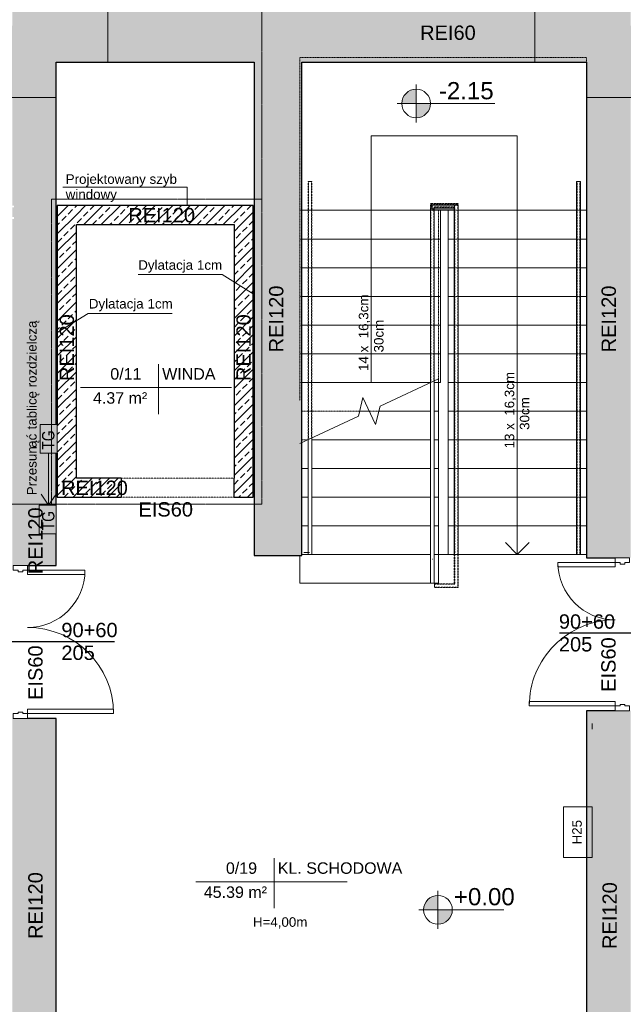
# Model space of a CAD drawing. Header units: inches. Extents: x -112469 to 885939, y -131046 to 286269.
# Tile 4 of 138: x -90219 to -83902, y -111532 to -101233. Entities that reach past the tile are written whole.
import ezdxf

# ---------------------------------------------------------------- set-up
doc = ezdxf.new("R2010")
doc.units = ezdxf.units.IN
doc.header["$MEASUREMENT"] = 0
doc.linetypes.add('Aligning Line 1_8_', pattern=[0.635, 0.3175, -0.3175])
doc.linetypes.add('Ponad', pattern=[0.396875, 0.238125, -0.15875])
for name, color, linetype, lineweight in [('A-AREA-IDEN', 251, 'Continuous', 9), ('A-DETL', 251, 'Continuous', 9), ('A-DETL-GENF', 254, 'Continuous', 9), ('A-DETL-MEDM', 251, 'Continuous', 25), ('A-DETL-THIN', 251, 'Continuous', 9), ('A-DOOR', 251, 'Continuous', 9), ('A-DOOR-FRAM', 251, 'Continuous', 18), ('A-FLOR', 251, 'Continuous', 9), ('A-FLOR-HRAL', 251, 'Continuous', 9), ('A-FLOR-HRAL-MBND', 251, 'Ponad', 9), ('A-WALL', 251, 'Continuous', 9), ('A-WALL-PATT', 254, 'Continuous', 25), ('G-ANNO-DIMS', 251, 'Continuous', 9), ('G-ANNO-TEXT', 251, 'Continuous', 9), ('S-STRS', 251, 'Continuous', 9), ('S-STRS-ANNO', 251, 'Continuous', 9), ('S-STRS-MBND', 251, 'Ponad', 9)]:
    doc.layers.add(name, color=color, linetype=linetype, lineweight=lineweight)
doc.styles.add('Arial', font='arial.ttf', dxfattribs={"height": 25})
doc.styles.add('Arial_1', font='arial.ttf', dxfattribs={"height": 12})
doc.styles.add('Arial_2', font='arial.ttf', dxfattribs={"height": 10})
doc.styles.add('Arial_3', font='arial.ttf', dxfattribs={"height": 15})
doc.styles.add('Arial_4', font='arial.ttf', dxfattribs={"width": 0.8, "height": 18})
pattern_1 = [(45, (-154210.13, 102389.9), (-91.23799, 91.23799), []), (45, (-154118.89, 102389.9), (-91.23799, 91.23799), [64.52, -32.26])]

# ---------------------------------------------------------------- blocks, each defined once
blk = doc.blocks.new('Drzwi-korytarz-niesymetryczne-wpuszczane - 1500 x 2000mm-592005-3_Poziom parteru')
at = {"layer": 'A-DOOR', "lineweight": 18}
for p, q in [((-70.5, 6.365), (-75, 6.365)), ((-75, 6.365), (-75, -83.635)), ((-70.5, -83.635), (-70.5, 6.365)), ((70.5, 6.365), (75, 6.365)), ((70.5, -53.635), (70.5, 6.365)), ((75, 6.365), (75, -53.635)), ((75, -53.635), (70.5, -53.635)), ((-75, -83.635), (-70.5, -83.635))]:
    blk.add_line(p, q, dxfattribs=at)
at = {"layer": 'A-DOOR'}
for centre, radius, start, end in [((-75, 6.365), 90, 270, 360), ((75, 6.365), 60, 180, 270)]:
    blk.add_arc(centre, radius, start, end, dxfattribs=at)
at = {"layer": 'A-DOOR-FRAM'}
for p, q in [((-80, 21.365), (-75, 21.365)), ((-80, 6.365), (-80, 21.365)), ((-75, 21.365), (-75, 16.44375)), ((75, 21.365), (80, 21.365)), ((75, 16.44375), (75, 21.365)), ((80, 21.365), (80, 6.365)), ((-75, 16.44375), (-73.4125, 16.44375)), ((-75, 11.34125), (-75, 6.365)), ((-73.4125, 11.34125), (-75, 11.34125)), ((-73.4125, 16.44375), (-73.4125, 11.34125)), ((73.4125, 16.44375), (75, 16.44375)), ((73.4125, 11.34125), (73.4125, 16.44375)), ((75, 11.34125), (73.4125, 11.34125)), ((75, 6.365), (75, 11.34125)), ((-75, 6.365), (-80, 6.365)), ((80, 6.365), (75, 6.365))]:
    blk.add_line(p, q, dxfattribs=at)
blk = doc.blocks.new('Drzwi-korytarz-niesymetryczne-wpuszczane - 1500 x 2000mm-661120-3_Poziom parteru')
at = {"layer": 'A-DOOR', "lineweight": 18}
for p, q in [((-75, -6.365), (-75, 83.635)), ((-75, 83.635), (-70.5, 83.635)), ((-70.5, 83.635), (-70.5, -6.365)), ((75, 53.635), (70.5, 53.635)), ((70.5, 53.635), (70.5, -6.365)), ((75, -6.365), (75, 53.635)), ((-70.5, -6.365), (-75, -6.365)), ((70.5, -6.365), (75, -6.365))]:
    blk.add_line(p, q, dxfattribs=at)
at = {"layer": 'A-DOOR'}
for centre, radius, start, end in [((-75, -6.365), 90, 0, 90), ((75, -6.365), 60, 90, 180)]:
    blk.add_arc(centre, radius, start, end, dxfattribs=at)
at = {"layer": 'A-DOOR-FRAM'}
for p, q in [((-75, -6.365), (-80, -6.365)), ((-80, -6.365), (-80, -21.365)), ((-75, -11.34125), (-75, -6.365)), ((75, -6.365), (75, -11.34125)), ((80, -6.365), (75, -6.365)), ((80, -21.365), (80, -6.365)), ((-73.4125, -11.34125), (-75, -11.34125)), ((-75, -21.365), (-75, -16.44375)), ((-75, -16.44375), (-73.4125, -16.44375)), ((-73.4125, -16.44375), (-73.4125, -11.34125)), ((75, -11.34125), (73.4125, -11.34125)), ((73.4125, -11.34125), (73.4125, -16.44375)), ((73.4125, -16.44375), (75, -16.44375)), ((75, -16.44375), (75, -21.365)), ((-80, -21.365), (-75, -21.365)), ((75, -21.365), (80, -21.365))]:
    blk.add_line(p, q, dxfattribs=at)
blk = doc.blocks.new('Otwór drzwiowy - 118x223-651258-3_Poziom parteru')
at = {"layer": 'A-DETL-GENF', "linetype": 'Ponad'}
for p, q in [((58.2, 10), (-59.8, 10)), ((-59.8, -10), (58.2, -10))]:
    blk.add_line(p, q, dxfattribs=at)
at = {"layer": 'A-DETL-MEDM'}
for p, q in [((-59.8, 10), (-59.8, -10)), ((58.2, -10), (58.2, 10))]:
    blk.add_line(p, q, dxfattribs=at)
blk = doc.blocks.new('Poręcz - Poręcz-703287-3_Poziom parteru')
at = {"layer": 'A-FLOR-HRAL-MBND'}
for p, q in [((16631.6, -9029.2), (16659.7, -9029.2)), ((16631.6, -9035.7), (16631.6, -9029.2)), ((16631.6, -9029.2), (16659.7, -9029.2)), ((16631.6, -9035.7), (16631.6, -9029.2)), ((16631.6, -9029.2), (16659.7, -9029.2)), ((16631.6, -9035.7), (16631.6, -9029.2)), ((16631.6, -9029.2), (16659.7, -9029.2)), ((16631.6, -9035.7), (16631.6, -9029.2)), ((16659.7, -9029.2), (16659.7, -9395.7)), ((16659.7, -9029.2), (16659.7, -9395.7)), ((16659.7, -9029.2), (16659.7, -9395.7)), ((16659.7, -9029.2), (16659.7, -9395.7)), ((16631.6, -9215.7), (16631.6, -9035.7)), ((16631.6, -9215.7), (16631.6, -9035.7)), ((16631.6, -9215.7), (16631.6, -9035.7)), ((16631.6, -9215.7), (16631.6, -9035.7)), ((16634.6, -9032.2), (16656.7, -9032.2)), ((16634.6, -9035.7), (16634.6, -9032.2)), ((16634.6, -9032.2), (16656.7, -9032.2)), ((16634.6, -9035.7), (16634.6, -9032.2)), ((16634.6, -9032.2), (16656.7, -9032.2)), ((16634.6, -9035.7), (16634.6, -9032.2)), ((16634.6, -9032.2), (16656.7, -9032.2)), ((16634.6, -9035.7), (16634.6, -9032.2)), ((16634.6, -9214.3), (16634.6, -9035.7)), ((16634.6, -9214.3), (16634.6, -9035.7)), ((16634.6, -9214.3), (16634.6, -9035.7)), ((16634.6, -9214.3), (16634.6, -9035.7)), ((16656.7, -9032.2), (16656.7, -9395.7)), ((16656.7, -9032.2), (16656.7, -9395.7)), ((16656.7, -9032.2), (16656.7, -9395.7)), ((16656.7, -9032.2), (16656.7, -9395.7)), ((16656.7, -9395.7), (16656.7, -9426.8)), ((16656.7, -9395.7), (16656.7, -9426.8)), ((16656.7, -9395.7), (16656.7, -9426.8)), ((16656.7, -9395.7), (16656.7, -9426.8)), ((16659.7, -9395.7), (16659.7, -9429.8)), ((16659.7, -9395.7), (16659.7, -9429.8)), ((16659.7, -9395.7), (16659.7, -9429.8)), ((16659.7, -9395.7), (16659.7, -9429.8)), ((16635.6, -9429.8), (16635.6, -9426.8)), ((16656.7, -9426.8), (16635.6, -9426.8)), ((16635.6, -9429.8), (16635.6, -9426.8)), ((16656.7, -9426.8), (16635.6, -9426.8)), ((16635.6, -9429.8), (16635.6, -9426.8)), ((16656.7, -9426.8), (16635.6, -9426.8)), ((16635.6, -9429.8), (16635.6, -9426.8)), ((16656.7, -9426.8), (16635.6, -9426.8)), ((16659.7, -9429.8), (16635.6, -9429.8)), ((16659.7, -9429.8), (16635.6, -9429.8)), ((16659.7, -9429.8), (16635.6, -9429.8)), ((16659.7, -9429.8), (16635.6, -9429.8))]:
    blk.add_line(p, q, dxfattribs=at)
blk = doc.blocks.new('Poręcz - Poręcz-703291-3_Poziom parteru')
at = {"layer": 'A-FLOR-HRAL-MBND'}
for p, q in [((16503.7, -9005.7), (16506.7, -9005.7)), ((16503.7, -9035.7), (16503.7, -9005.7)), ((16503.7, -9005.7), (16506.7, -9005.7)), ((16503.7, -9035.7), (16503.7, -9005.7)), ((16503.7, -9005.7), (16506.7, -9005.7)), ((16503.7, -9035.7), (16503.7, -9005.7)), ((16503.7, -9005.7), (16506.7, -9005.7)), ((16503.7, -9035.7), (16503.7, -9005.7)), ((16506.7, -9035.7), (16506.7, -9005.7)), ((16506.7, -9035.7), (16506.7, -9005.7)), ((16506.7, -9035.7), (16506.7, -9005.7)), ((16506.7, -9035.7), (16506.7, -9005.7)), ((16503.7, -9275.3), (16503.7, -9035.7)), ((16503.7, -9275.3), (16503.7, -9035.7)), ((16503.7, -9275.3), (16503.7, -9035.7)), ((16503.7, -9275.3), (16503.7, -9035.7)), ((16506.7, -9273.9), (16506.7, -9035.7)), ((16506.7, -9273.9), (16506.7, -9035.7)), ((16506.7, -9273.9), (16506.7, -9035.7)), ((16506.7, -9273.9), (16506.7, -9035.7))]:
    blk.add_line(p, q, dxfattribs=at)
blk = doc.blocks.new('Typ poręczy górnej - Górna poręcz_wewnętrzny_-703303-3_Poziom parteru')
at = {"layer": 'A-FLOR-HRAL'}
for p, q in [((16631.1, -9396.3), (16631.1, -9425.7)), ((16632.9, -9400.5), (16633.3, -9400.5)), ((16635.1, -9425.7), (16635.1, -9396.3))]:
    blk.add_line(p, q, dxfattribs=at)
at = {"layer": 'A-FLOR-HRAL', "flags": 128}
blk.add_lwpolyline([(16633.3, -9425.7), (16633.1, -9425.7), (16632.9, -9425.7)], dxfattribs=at)
blk = doc.blocks.new('Typ poręczy górnej - Górna poręcz_wewnętrzny_-V14-3_Poziom parteru')
at = {"layer": 'A-FLOR-HRAL', "linetype": 'Ponad'}
for p, q in [((16631.1, -9028.7), (16660.2, -9028.7)), ((16631.1, -9035.7), (16631.1, -9028.7)), ((16660.2, -9028.7), (16660.2, -9395.7)), ((16631.1, -9215.9), (16631.1, -9035.7)), ((16635.1, -9032.7), (16656.2, -9032.7)), ((16635.1, -9035.7), (16635.1, -9032.7)), ((16635.1, -9214), (16635.1, -9035.7)), ((16656.2, -9032.7), (16656.2, -9395.7)), ((16656.2, -9395.7), (16656.2, -9426.3)), ((16660.2, -9395.7), (16660.2, -9430.3)), ((16635.6, -9430.3), (16635.6, -9426.3)), ((16656.2, -9426.3), (16635.6, -9426.3)), ((16660.2, -9430.3), (16635.6, -9430.3))]:
    blk.add_line(p, q, dxfattribs=at)
at = {"layer": 'A-FLOR-HRAL'}
for p, q in [((16635.1, -9214), (16631.1, -9215.9)), ((16631.1, -9425.7), (16631.1, -9215.9)), ((16635.1, -9425.7), (16635.1, -9214)), ((16631.1, -9425.7), (16635.1, -9425.7))]:
    blk.add_line(p, q, dxfattribs=at)
blk = doc.blocks.new('Typ poręczy górnej - Górna poręcz_wewnętrzny_-703317-3_Poziom parteru')
at = {"layer": 'A-FLOR-HRAL', "linetype": 'Ponad'}
for p, q in [((16503.2, -9005.7), (16507.2, -9005.7)), ((16503.2, -9035.7), (16503.2, -9005.7)), ((16507.2, -9035.7), (16507.2, -9005.7)), ((16503.2, -9275.5), (16503.2, -9035.7)), ((16507.2, -9273.7), (16507.2, -9035.7))]:
    blk.add_line(p, q, dxfattribs=at)
at = {"layer": 'A-FLOR-HRAL'}
for p, q in [((16507.2, -9273.7), (16503.2, -9275.5)), ((16503.2, -9395.7), (16503.2, -9275.5)), ((16507.2, -9395.7), (16507.2, -9273.7)), ((16503.2, -9395.7), (16507.2, -9395.7))]:
    blk.add_line(p, q, dxfattribs=at)
blk = doc.blocks.new('Poręcz - Poręcz-704087-3_Poziom parteru')
at = {"layer": 'A-FLOR-HRAL'}
for p, q in [((16631.6, -9030.7), (16632.1, -9030.7)), ((16631.6, -9032.8), (16631.6, -9030.7)), ((16634.6, -9035.4), (16634.6, -9034.2))]:
    blk.add_line(p, q, dxfattribs=at)
blk = doc.blocks.new('Typ poręczy górnej - Górna poręcz_wewnętrzny_-704103-3_Poziom parteru')
at = {"layer": 'A-FLOR-HRAL'}
for p, q in [((16658.2, -9030.2), (16632.3, -9030.2)), ((16631.1, -9033), (16631.1, -9215.7)), ((16635.1, -9214), (16635.1, -9036.5)), ((16635.8, -9034.2), (16656.2, -9034.2)), ((16656.2, -9032.2), (16656.2, -9395.7)), ((16660.2, -9395.7), (16660.2, -9032.2))]:
    blk.add_line(p, q, dxfattribs=at)
at = {"layer": 'A-FLOR-HRAL', "flags": 128}
for points in [[(16633.3, -9032.4), (16633.1, -9032.2), (16632.7, -9031.7), (16632.3, -9031.2), (16632.1, -9030.8), (16632, -9030.4), (16632.1, -9030.2), (16632.3, -9030.2)], [(16658.2, -9030.2), (16657.6, -9030.2), (16657.2, -9030.4), (16656.7, -9030.8), (16656.4, -9031.2), (16656.2, -9031.7), (16656.2, -9032.2)], [(16656.2, -9032.2), (16656.2, -9031.7), (16656.4, -9031.2), (16656.7, -9030.8), (16657.2, -9030.4), (16657.6, -9030.2), (16658.2, -9030.2), (16658.7, -9030.2), (16659.2, -9030.4), (16659.6, -9030.8)], [(16659.6, -9030.8), (16659.2, -9030.4), (16658.7, -9030.2), (16658.2, -9030.2)], [(16633.1, -9033.8), (16632.6, -9033.4), (16632.1, -9033), (16631.7, -9032.8), (16631.4, -9032.8), (16631.2, -9032.8), (16631.1, -9033)], [(16631.1, -9033), (16631.2, -9033.3), (16631.4, -9033.7), (16631.7, -9034.2), (16632.1, -9034.7), (16632.6, -9035.2), (16633.1, -9035.7), (16633.3, -9035.9)], [(16634.8, -9035.7), (16634.5, -9035.3), (16634.1, -9034.8), (16633.6, -9034.3)], [(16658.4, -9395.7), (16658.2, -9395.7), (16658, -9395.7)]]:
    blk.add_lwpolyline(points, dxfattribs=at)
blk = doc.blocks.new('Typ poręczy górnej - Górna poręcz_wewnętrzny_-V15-3_Poziom parteru')
at = {"layer": 'A-FLOR-HRAL'}
for p, q in [((16633.1, -9030.2), (16633.1, -9034.2)), ((16633.1, -9030.2), (16660.2, -9030.2)), ((16660.2, -9030.2), (16660.2, -9395.7)), ((16631.1, -9035.7), (16635.1, -9035.7)), ((16631.1, -9215.7), (16631.1, -9035.7)), ((16633.1, -9034.2), (16656.2, -9034.2)), ((16635.1, -9214), (16635.1, -9035.7)), ((16656.2, -9034.2), (16656.2, -9395.7)), ((16631.1, -9215.7), (16631.5, -9215.7)), ((16660.2, -9395.7), (16656.2, -9395.7))]:
    blk.add_line(p, q, dxfattribs=at)
blk = doc.blocks.new('Typ poręczy górnej - Górna poręcz_wewnętrzny_-704117-3_Poziom parteru')
at = {"layer": 'A-FLOR-HRAL'}
for p, q in [((16784.1, -9005.7), (16784.1, -9036.7)), ((16788.1, -9036.7), (16788.1, -9005.7)), ((16784.1, -9036.7), (16784.1, -9395.7)), ((16788.1, -9395.7), (16788.1, -9036.7))]:
    blk.add_line(p, q, dxfattribs=at)
at = {"layer": 'A-FLOR-HRAL', "flags": 128}
for points in [[(16785.9, -9005.7), (16786.1, -9005.7), (16786.3, -9005.7)], [(16786.3, -9395.7), (16786.1, -9395.7), (16785.9, -9395.7)]]:
    blk.add_lwpolyline(points, dxfattribs=at)
blk = doc.blocks.new('Typ poręczy górnej - Górna poręcz_wewnętrzny_-V16-3_Poziom parteru')
at = {"layer": 'A-FLOR-HRAL'}
for p, q in [((16788.1, -9005.7), (16784.1, -9005.7)), ((16784.1, -9005.7), (16784.1, -9395.7)), ((16788.1, -9005.7), (16788.1, -9395.7)), ((16788.1, -9395.7), (16784.1, -9395.7))]:
    blk.add_line(p, q, dxfattribs=at)
blk = doc.blocks.new('Poręcz - Poręcz-712260-3_Poziom parteru')
at = {"layer": 'A-FLOR-HRAL-MBND'}
for p, q in [((16784.6, -9005.7), (16784.6, -9035.7)), ((16784.6, -9005.7), (16784.6, -9035.7)), ((16784.6, -9005.7), (16784.6, -9035.7)), ((16784.6, -9005.7), (16784.6, -9035.7)), ((16787.6, -9005.7), (16787.6, -9035.7)), ((16787.6, -9005.7), (16787.6, -9035.7)), ((16787.6, -9005.7), (16787.6, -9035.7)), ((16787.6, -9005.7), (16787.6, -9035.7)), ((16784.6, -9035.7), (16784.6, -9395.7)), ((16784.6, -9035.7), (16784.6, -9395.7)), ((16784.6, -9035.7), (16784.6, -9395.7)), ((16784.6, -9035.7), (16784.6, -9395.7)), ((16787.6, -9035.7), (16787.6, -9395.7)), ((16787.6, -9035.7), (16787.6, -9395.7)), ((16787.6, -9035.7), (16787.6, -9395.7)), ((16787.6, -9035.7), (16787.6, -9395.7)), ((16787.6, -9395.7), (16784.6, -9395.7)), ((16787.6, -9395.7), (16784.6, -9395.7)), ((16787.6, -9395.7), (16784.6, -9395.7)), ((16787.6, -9395.7), (16784.6, -9395.7))]:
    blk.add_line(p, q, dxfattribs=at)
blk = doc.blocks.new('Etyk_pom_1_mala - Etyk_pom_1_mala-219433-3_Poziom parteru')
at = {"layer": 'A-AREA-IDEN'}
for p, q in [((-0.096, 0.144), (-0.096, -0.378)), ((-0.915, -0.101), (0.666, -0.101))]:
    blk.add_line(p, q, dxfattribs=at)
blk = doc.blocks.new('piwnica')
at = {"layer": 'A-DETL-GENF'}
for points in [[(8037.92, 9492.65), (8196.12, 9492.65), (8196.12, 9792.65), (8016.12, 9792.65), (8016.12, 9492.65)], [(8186.12, 8649.01), (8186.09, 8949.01), (8006.12, 8949.01), (8006.12, 8649.01), (8186.09, 8649.01)]]:
    blk.add_hatch(color=251, dxfattribs=at).paths.add_polyline_path(points)
at = {"layer": 'A-WALL-PATT', "lineweight": 9}
for points in [[(7736.52, 13212.75), (8186.09, 13212.75), (8186.09, 13582.75), (8726.09, 13582.75), (8726.09, 14262.75), (7726.09, 14262.75), (7726.09, 13962.75), (6726.09, 13962.75), (6726.09, 13212.75), (7726.09, 13212.75)], [(10256.09, 13582.75), (13196.09, 13582.75), (13196.09, 14262.75), (8726.09, 14262.75), (8726.09, 13582.75)], [(13772.23, 13212.75), (15196.09, 13212.75), (15196.09, 13962.75), (14196.09, 13962.75), (14196.09, 14262.75), (13196.09, 14262.75), (13196.09, 13582.75), (13736.09, 13582.75), (13736.09, 13212.75)], [(10256.09, 8422.75), (10756.09, 8422.75), (10756.09, 13582.75), (10256.09, 13582.75), (10256.09, 10120.74)]]:
    blk.add_hatch(color=251, dxfattribs=at).paths.add_polyline_path(points)
h = blk.add_hatch(color=251, dxfattribs=at)
h.paths.add_polyline_path([(7726.09, -1014.99), (8186.09, -1014.99), (8186.09, 6718.88), (7726.09, 6718.88), (7726.09, -867.25)])
h.paths.add_polyline_path([(8161.53, 8318.88), (8186.09, 8318.88), (8186.09, 8649.01), (8006.12, 8649.01), (8006.12, 8949.01), (8186.09, 8949.01), (8186.09, 9492.65), (8016.12, 9492.65), (8016.12, 9792.65), (8186.09, 9792.65), (8186.09, 13212.75), (7726.09, 13212.75), (7726.09, 12082.75), (7742.44, 12082.75), (7742.44, 12062.75), (7726.09, 12062.75), (7726.09, 11962.75), (7742.44, 11962.75), (7742.44, 11942.75), (7726.09, 11942.75), (7726.09, 8318.88), (7886.09, 8318.88)])
h = blk.add_hatch(color=251, dxfattribs=at)
h.paths.add_polyline_path([(14036.09, -1764.99), (14196.09, -1764.99), (14196.09, 6798.88), (13736.09, 6798.88), (13736.09, -1764.99), (13898.06, -1764.99)])
h.paths.add_polyline_path([(14136.88, 8398.88), (14196.09, 8398.88), (14196.09, 13212.75), (13736.09, 13212.75), (13736.09, 8398.88), (14085.86, 8398.88)])
h = blk.add_hatch(dxfattribs=at)
h.set_pattern_fill('FP_1', color=251, scale=10, style=0, pattern_type=2)
h.set_pattern_definition(pattern_1)
h.paths.add_polyline_path([(8196.12, 9032.75), (8396.12, 9032.75), (8396.12, 12082.75), (8196.12, 12082.75), (8196.12, 9492.65)])
h = blk.add_hatch(dxfattribs=at)
h.set_pattern_fill('FP_1', color=251, scale=10, style=0, pattern_type=2)
h.set_pattern_definition(pattern_1)
h.paths.add_polyline_path([(10246.12, 11882.75), (10246.12, 12082.75), (8396.12, 12082.75), (8396.12, 11882.75), (10046.12, 11882.75)])
h = blk.add_hatch(dxfattribs=at)
h.set_pattern_fill('FP_1', color=251, scale=10, style=0, pattern_type=2)
h.set_pattern_definition(pattern_1)
h.paths.add_polyline_path([(10246.12, 9232.75), (10246.12, 11882.75), (10046.12, 11882.75), (10046.12, 9232.75), (10066.09, 9232.75)])
h = blk.add_hatch(dxfattribs=at)
h.set_pattern_fill('FP_1', color=251, scale=10, style=0, pattern_type=2)
h.set_pattern_definition(pattern_1)
h.paths.add_polyline_path([(10046.12, 9032.75), (10246.12, 9032.75), (10246.12, 9232.75), (10046.12, 9232.75)])
h.paths.add_polyline_path([(8396.12, 9032.75), (8866.12, 9032.75), (8866.12, 9232.75), (8396.12, 9232.75)])
at = {"layer": 'G-ANNO-DIMS'}
h = blk.add_hatch(color=251, dxfattribs=at)
edge = h.paths.add_edge_path()
edge.add_arc((11952.24, 13150.35), 150, 90, 180)
edge.add_line((11802.24, 13150.35), (11952.24, 13150.35))
edge.add_line((11952.24, 13150.35), (11952.24, 13300.35))
h = blk.add_hatch(color=251, dxfattribs=at)
edge = h.paths.add_edge_path()
edge.add_arc((11952.24, 13150.35), 150, 270, 360)
edge.add_line((12102.24, 13150.35), (11952.24, 13150.35))
edge.add_line((11952.24, 13150.35), (11952.24, 13000.35))
h = blk.add_hatch(color=251, dxfattribs=at)
edge = h.paths.add_edge_path()
edge.add_arc((12180.67, 4716.49), 150, 90, 180)
edge.add_line((12030.67, 4716.49), (12180.67, 4716.49))
edge.add_line((12180.67, 4716.49), (12180.67, 4866.49))
h = blk.add_hatch(color=251, dxfattribs=at)
edge = h.paths.add_edge_path()
edge.add_arc((12180.67, 4716.49), 150, 270, 360)
edge.add_line((12330.67, 4716.49), (12180.67, 4716.49))
edge.add_line((12180.67, 4716.49), (12180.67, 4566.49))
at = {"layer": 'A-DETL', "color": 251, "linetype": 'Aligning Line 1_8_', "lineweight": 18}
for p, q in [((10336.09, 14325.68), (10336.09, 8957.75)), ((13196.09, 14262.75), (13196.09, 13582.75)), ((10336.09, 12149.1), (8136.09, 12149.1)), ((8136.09, 12149.1), (8136.09, 8957.75)), ((10336.09, 8957.75), (7660.53, 8957.75))]:
    blk.add_line(p, q, dxfattribs=at)
at = {"layer": 'A-DETL', "color": 251}
for p, q in [((8106.12, 9492.65), (8106.12, 8949.01)), ((8106.12, 8949.01), (8026.12, 9063.29)), ((8106.12, 8949.01), (8186.12, 9063.29))]:
    blk.add_line(p, q, dxfattribs=at)
at = {"layer": 'A-DETL-MEDM', "color": 251}
for p, q in [((8793.79, 7518.88), (7683.79, 7518.88)), ((13454.05, 7613.46), (14564.05, 7613.46))]:
    blk.add_line(p, q, dxfattribs=at)
at = {"layer": 'A-DETL-THIN', "color": 251}
for p, q in [((8726.09, 13582.75), (8726.09, 14262.75)), ((13196.09, 14262.75), (13196.09, 13582.75)), ((8186.09, 13212.75), (8186.09, 13582.75)), ((8186.09, 13582.75), (8726.09, 13582.75)), ((13196.09, 13582.75), (13736.09, 13582.75)), ((13736.09, 13582.75), (13736.09, 13212.75)), ((6726.09, 13212.75), (8186.09, 13212.75)), ((13736.09, 13212.75), (15196.09, 13212.75)), ((9554.58, 12273.63), (8254.58, 12273.63)), ((9554.58, 12273.63), (9554.58, 12082.75)), ((9923.48, 11359.85), (9043.48, 11359.85)), ((9923.48, 11359.85), (10256.12, 11152)), ((8518.76, 10954.85), (8186.12, 10747)), ((8518.76, 10954.85), (9398.76, 10954.85)), ((8016.12, 9792.65), (8016.12, 9492.65)), ((8196.12, 9792.65), (8016.12, 9792.65)), ((8196.12, 9492.65), (8196.12, 9792.65)), ((8016.12, 9492.65), (8196.12, 9492.65)), ((8006.12, 8949.01), (8006.12, 8649.01)), ((8186.12, 8949.01), (8006.12, 8949.01)), ((8186.12, 8649.01), (8186.12, 8949.01)), ((8006.12, 8649.01), (8186.12, 8649.01)), ((10836.09, 8455.01), (10776.09, 8455.01)), ((13796.09, 6606.8), (13796.09, 6666.8)), ((13496.09, 5263.45), (13496.09, 5792.01)), ((13496.09, 5792.01), (13796.09, 5792.01)), ((13796.09, 5792.01), (13796.09, 5263.45)), ((13796.09, 5263.45), (13496.09, 5263.45))]:
    blk.add_line(p, q, dxfattribs=at)
at = {"layer": 'A-FLOR', "color": 251}
for p, q in [((12351.49, 8432.75), (12186.09, 8432.75)), ((13630.69, 8432.75), (12391.49, 8432.75)), ((13736.09, 8432.75), (13670.69, 8432.75))]:
    blk.add_line(p, q, dxfattribs=at)
at = {"layer": 'A-WALL', "color": 251, "lineweight": 25}
for p, q in [((8186.09, 9792.65), (8186.09, 13582.75)), ((8186.09, 13582.75), (10256.09, 13582.75)), ((10256.09, 13582.75), (10256.09, 8422.75)), ((10756.09, 8422.75), (10756.09, 13582.75)), ((10756.09, 13582.75), (13736.09, 13582.75)), ((13736.09, 13582.75), (13736.09, 8398.88)), ((8196.12, 12082.75), (8196.12, 9792.65)), ((10246.12, 12082.75), (8196.12, 12082.75)), ((10246.12, 9032.75), (10246.12, 12082.75)), ((8396.12, 9232.75), (8396.12, 11882.75)), ((8396.12, 11882.75), (10046.12, 11882.75)), ((10046.12, 11882.75), (10046.12, 9232.75)), ((8186.09, 8949.01), (8186.09, 9492.65)), ((8196.12, 9492.65), (8196.12, 9032.75)), ((8866.12, 9232.75), (8396.12, 9232.75)), ((8196.12, 9032.75), (8866.12, 9032.75)), ((10046.12, 9032.75), (10246.12, 9032.75)), ((8186.09, 8318.88), (8186.09, 8649.01)), ((10256.09, 8422.75), (10756.09, 8422.75)), ((13736.09, 8398.88), (14036.09, 8398.88)), ((7886.09, 8318.88), (8186.09, 8318.88)), ((13736.09, 6798.88), (13736.09, 3015.01)), ((14036.09, 6798.88), (13736.09, 6798.88)), ((8186.09, 6718.88), (7886.09, 6718.88)), ((8186.09, 3015.01), (8186.09, 6718.88))]:
    blk.add_line(p, q, dxfattribs=at)
at = {"layer": 'G-ANNO-DIMS', "color": 251}
for p, q in [((11952.24, 13350.35), (11952.24, 12950.35)), ((11952.24, 13150.35), (11952.24, 13300.35)), ((12152.24, 13150.35), (11752.24, 13150.35)), ((11802.24, 13150.35), (11952.24, 13150.35)), ((12102.24, 13150.35), (11952.24, 13150.35)), ((11952.24, 13150.35), (11952.24, 13000.35)), ((11952.24, 13150.35), (12165.5, 13150.35)), ((12165.5, 13150.35), (12776.05, 13150.35)), ((12180.67, 4916.49), (12180.67, 4516.49)), ((12180.67, 4716.49), (12180.67, 4866.49)), ((12380.67, 4716.49), (11980.67, 4716.49)), ((12030.67, 4716.49), (12180.67, 4716.49)), ((12330.67, 4716.49), (12180.67, 4716.49)), ((12180.67, 4716.49), (12180.67, 4566.49)), ((12180.67, 4716.49), (12445.84, 4716.49)), ((12445.84, 4716.49), (12869.07, 4716.49))]:
    blk.add_line(p, q, dxfattribs=at)
for centre, start, end in [((11952.24, 13150.35), 90, 180), ((11952.24, 13150.35), 0, 90), ((11952.24, 13150.35), 180, 270), ((11952.24, 13150.35), 270, 0), ((12180.67, 4716.49), 90, 180), ((12180.67, 4716.49), 0, 90), ((12180.67, 4716.49), 180, 270), ((12180.67, 4716.49), 270, 0)]:
    blk.add_arc(centre, 150, start, end, dxfattribs=at)
at = {"layer": 'S-STRS', "color": 251}
for p, q in [((10756.09, 12032.75), (12100.69, 12032.75)), ((12140.69, 12032.75), (12206.09, 12032.75)), ((12206.09, 12032.75), (12286.09, 12032.75)), ((12206.09, 11732.75), (12206.09, 12032.75)), ((12351.49, 12032.75), (12286.09, 12032.75)), ((12286.09, 12032.75), (12286.09, 11732.75)), ((13630.69, 12032.75), (12391.49, 12032.75)), ((13736.09, 12032.75), (13670.69, 12032.75)), ((10756.09, 11732.75), (12100.69, 11732.75)), ((12140.69, 11732.75), (12206.09, 11732.75)), ((12206.09, 11432.75), (12206.09, 11732.75)), ((12286.09, 11732.75), (12286.09, 11432.75)), ((12351.49, 11732.75), (12286.09, 11732.75)), ((13630.69, 11732.75), (12391.49, 11732.75)), ((13736.09, 11732.75), (13670.69, 11732.75)), ((10756.09, 11432.75), (12100.69, 11432.75)), ((12140.69, 11432.75), (12206.09, 11432.75)), ((12206.09, 11132.75), (12206.09, 11432.75)), ((12286.09, 11432.75), (12286.09, 11132.75)), ((12351.49, 11432.75), (12286.09, 11432.75)), ((13630.69, 11432.75), (12391.49, 11432.75)), ((13736.09, 11432.75), (13670.69, 11432.75)), ((10756.09, 11132.75), (12100.69, 11132.75)), ((12140.69, 11132.75), (12206.09, 11132.75)), ((12206.09, 10832.75), (12206.09, 11132.75)), ((12286.09, 11132.75), (12286.09, 10832.75)), ((12351.49, 11132.75), (12286.09, 11132.75)), ((13630.69, 11132.75), (12391.49, 11132.75)), ((13736.09, 11132.75), (13670.69, 11132.75)), ((10756.09, 10832.75), (12100.69, 10832.75)), ((12140.69, 10832.75), (12206.09, 10832.75)), ((12206.09, 10532.75), (12206.09, 10832.75)), ((12286.09, 10832.75), (12286.09, 10532.75)), ((12351.49, 10832.75), (12286.09, 10832.75)), ((13630.69, 10832.75), (12391.49, 10832.75)), ((13736.09, 10832.75), (13670.69, 10832.75)), ((10756.09, 10532.75), (12100.69, 10532.75)), ((12140.69, 10532.75), (12206.09, 10532.75)), ((12206.09, 10232.75), (12206.09, 10532.75)), ((12286.09, 10532.75), (12286.09, 10232.75)), ((12351.49, 10532.75), (12286.09, 10532.75)), ((13630.69, 10532.75), (12391.49, 10532.75)), ((13736.09, 10532.75), (13670.69, 10532.75)), ((10756.09, 10232.75), (12100.69, 10232.75)), ((12140.69, 10232.75), (12186.09, 10232.75)), ((12186.09, 10232.75), (12186.09, 10270.83)), ((12186.09, 9932.75), (12186.09, 10232.75)), ((12186.09, 10232.75), (12206.09, 10232.75)), ((12286.09, 10232.75), (12286.09, 9932.75)), ((12351.49, 10232.75), (12286.09, 10232.75)), ((13630.69, 10232.75), (12391.49, 10232.75)), ((13736.09, 10232.75), (13670.69, 10232.75)), ((11360.64, 9932.75), (11461.09, 9932.75)), ((11561.54, 9932.75), (12100.69, 9932.75)), ((12140.69, 9932.75), (12186.09, 9932.75)), ((12186.09, 9632.75), (12186.09, 9932.75)), ((12286.09, 9932.75), (12286.09, 9632.75)), ((12351.49, 9932.75), (12286.09, 9932.75)), ((13630.69, 9932.75), (12391.49, 9932.75)), ((13736.09, 9932.75), (13670.69, 9932.75)), ((10817.74, 9632.75), (10821.49, 9632.75)), ((10861.49, 9632.75), (12100.69, 9632.75)), ((12140.69, 9632.75), (12186.09, 9632.75)), ((12186.09, 9332.75), (12186.09, 9632.75)), ((12286.09, 9632.75), (12286.09, 9332.75)), ((12351.49, 9632.75), (12286.09, 9632.75)), ((13630.69, 9632.75), (12391.49, 9632.75)), ((13736.09, 9632.75), (13670.69, 9632.75)), ((10756.09, 9332.75), (10821.49, 9332.75)), ((10861.49, 9332.75), (12100.69, 9332.75)), ((12140.69, 9332.75), (12186.09, 9332.75)), ((12186.09, 9032.75), (12186.09, 9332.75)), ((12286.09, 9332.75), (12286.09, 9032.75)), ((12351.49, 9332.75), (12286.09, 9332.75)), ((13630.69, 9332.75), (12391.49, 9332.75)), ((13736.09, 9332.75), (13670.69, 9332.75)), ((10756.09, 9032.75), (10821.49, 9032.75)), ((10861.49, 9032.75), (12100.69, 9032.75)), ((12140.69, 9032.75), (12186.09, 9032.75)), ((12186.09, 8732.75), (12186.09, 9032.75)), ((12286.09, 9032.75), (12286.09, 8732.75)), ((12351.49, 9032.75), (12286.09, 9032.75)), ((13630.69, 9032.75), (12391.49, 9032.75)), ((13736.09, 9032.75), (13670.69, 9032.75)), ((10756.09, 8732.75), (10821.49, 8732.75)), ((10861.49, 8732.75), (12100.69, 8732.75)), ((12140.69, 8732.75), (12186.09, 8732.75)), ((12186.09, 8432.75), (12186.09, 8732.75)), ((12286.09, 8732.75), (12286.09, 8432.75)), ((12351.49, 8732.75), (12286.09, 8732.75)), ((13630.69, 8732.75), (12391.49, 8732.75)), ((13736.09, 8732.75), (13670.69, 8732.75)), ((10736.09, 8132.75), (10736.09, 8422.75)), ((10756.09, 8432.75), (10821.49, 8432.75)), ((10861.49, 8432.75), (12100.69, 8432.75)), ((12140.69, 8432.75), (12186.09, 8432.75)), ((12186.09, 8132.75), (12186.09, 8432.75)), ((12351.49, 8432.75), (12286.09, 8432.75)), ((13630.69, 8432.75), (12391.49, 8432.75)), ((13736.09, 8432.75), (13670.69, 8432.75)), ((10736.09, 8132.75), (12100.69, 8132.75)), ((12140.69, 8132.75), (12186.09, 8132.75))]:
    blk.add_line(p, q, dxfattribs=at)
at = {"layer": 'S-STRS', "color": 251, "linetype": 'Ponad'}
for p, q in [((10756.09, 12032.75), (12100.69, 12032.75)), ((12140.69, 12032.75), (12206.09, 12032.75)), ((12351.49, 12032.75), (12286.09, 12032.75)), ((13630.69, 12032.75), (12391.49, 12032.75)), ((13736.09, 12032.75), (13670.69, 12032.75)), ((10756.09, 11732.75), (12100.69, 11732.75)), ((12140.69, 11732.75), (12206.09, 11732.75)), ((12351.49, 11732.75), (12286.09, 11732.75)), ((13630.69, 11732.75), (12391.49, 11732.75)), ((13736.09, 11732.75), (13670.69, 11732.75)), ((10756.09, 11432.75), (12100.69, 11432.75)), ((12140.69, 11432.75), (12206.09, 11432.75)), ((12351.49, 11432.75), (12286.09, 11432.75)), ((13630.69, 11432.75), (12391.49, 11432.75)), ((13736.09, 11432.75), (13670.69, 11432.75)), ((10756.09, 11132.75), (12100.69, 11132.75)), ((12140.69, 11132.75), (12206.09, 11132.75)), ((12351.49, 11132.75), (12286.09, 11132.75)), ((13630.69, 11132.75), (12391.49, 11132.75)), ((13736.09, 11132.75), (13670.69, 11132.75)), ((10756.09, 10832.75), (12100.69, 10832.75)), ((12140.69, 10832.75), (12206.09, 10832.75)), ((12351.49, 10832.75), (12286.09, 10832.75)), ((13630.69, 10832.75), (12391.49, 10832.75)), ((13736.09, 10832.75), (13670.69, 10832.75)), ((10756.09, 10532.75), (12100.69, 10532.75)), ((12140.69, 10532.75), (12206.09, 10532.75)), ((12351.49, 10532.75), (12286.09, 10532.75)), ((13630.69, 10532.75), (12391.49, 10532.75)), ((13736.09, 10532.75), (13670.69, 10532.75)), ((10756.09, 10232.75), (12100.69, 10232.75)), ((12140.69, 10232.75), (12186.09, 10232.75)), ((12186.09, 10232.75), (12206.09, 10232.75)), ((12351.49, 10232.75), (12286.09, 10232.75)), ((13630.69, 10232.75), (12391.49, 10232.75)), ((13736.09, 10232.75), (13670.69, 10232.75)), ((11360.64, 9932.75), (11461.09, 9932.75)), ((11561.54, 9932.75), (12100.69, 9932.75)), ((12140.69, 9932.75), (12186.09, 9932.75)), ((12351.49, 9932.75), (12286.09, 9932.75)), ((13630.69, 9932.75), (12391.49, 9932.75)), ((13736.09, 9932.75), (13670.69, 9932.75)), ((10817.74, 9632.75), (10821.49, 9632.75)), ((10861.49, 9632.75), (12100.69, 9632.75)), ((12140.69, 9632.75), (12186.09, 9632.75)), ((12351.49, 9632.75), (12286.09, 9632.75)), ((13630.69, 9632.75), (12391.49, 9632.75)), ((13736.09, 9632.75), (13670.69, 9632.75)), ((10756.09, 9332.75), (10821.49, 9332.75)), ((10861.49, 9332.75), (12100.69, 9332.75)), ((12140.69, 9332.75), (12186.09, 9332.75)), ((12351.49, 9332.75), (12286.09, 9332.75)), ((13630.69, 9332.75), (12391.49, 9332.75)), ((13736.09, 9332.75), (13670.69, 9332.75)), ((10756.09, 9032.75), (10821.49, 9032.75)), ((10861.49, 9032.75), (12100.69, 9032.75)), ((12140.69, 9032.75), (12186.09, 9032.75)), ((12351.49, 9032.75), (12286.09, 9032.75)), ((13630.69, 9032.75), (12391.49, 9032.75)), ((13736.09, 9032.75), (13670.69, 9032.75)), ((10756.09, 8732.75), (10821.49, 8732.75)), ((10861.49, 8732.75), (12100.69, 8732.75)), ((12140.69, 8732.75), (12186.09, 8732.75)), ((12351.49, 8732.75), (12286.09, 8732.75)), ((13630.69, 8732.75), (12391.49, 8732.75)), ((13736.09, 8732.75), (13670.69, 8732.75)), ((10756.09, 8432.75), (10821.49, 8432.75)), ((10861.49, 8432.75), (12100.69, 8432.75)), ((12140.69, 8432.75), (12186.09, 8432.75)), ((10736.09, 8132.75), (12100.69, 8132.75)), ((12140.69, 8132.75), (12186.09, 8132.75))]:
    blk.add_line(p, q, dxfattribs=at)
at = {"layer": 'S-STRS-ANNO', "color": 251}
for p, q in [((11481.09, 12810.25), (13011.09, 12810.25)), ((11481.09, 12032.75), (11481.09, 12810.25)), ((13011.09, 12810.25), (13011.09, 12032.75)), ((11481.09, 11732.75), (11481.09, 12032.75)), ((13011.09, 12032.75), (13011.09, 11732.75)), ((11481.09, 11432.75), (11481.09, 11732.75)), ((13011.09, 11732.75), (13011.09, 11432.75)), ((11481.09, 11132.75), (11481.09, 11432.75)), ((13011.09, 11432.75), (13011.09, 11132.75)), ((11481.09, 10832.75), (11481.09, 11132.75)), ((13011.09, 11132.75), (13011.09, 10832.75)), ((11481.09, 10532.75), (11481.09, 10832.75)), ((13011.09, 10832.75), (13011.09, 10532.75)), ((11481.09, 10232.75), (11481.09, 10532.75)), ((13011.09, 10532.75), (13011.09, 10232.75)), ((13011.09, 10232.75), (13011.09, 9932.75)), ((13011.09, 9932.75), (13011.09, 9632.75)), ((13011.09, 9632.75), (13011.09, 9332.75)), ((13011.09, 9332.75), (13011.09, 9032.75)), ((13011.09, 9032.75), (13011.09, 8732.75)), ((13011.09, 8732.75), (13011.09, 8432.75)), ((13011.09, 8432.75), (12886.09, 8557.75)), ((13011.09, 8432.75), (13136.09, 8557.75))]:
    blk.add_line(p, q, dxfattribs=at)
at = {"layer": 'S-STRS-MBND', "color": 251}
for p, q in [((10736.09, 13632.75), (10736.09, 12032.75)), ((13736.09, 13632.75), (10736.09, 13632.75)), ((13736.09, 12032.75), (13736.09, 13632.75)), ((10736.09, 12032.75), (12186.09, 12032.75)), ((10736.09, 10041.84), (10736.09, 12032.75)), ((10736.09, 12032.75), (12186.09, 12032.75)), ((12186.09, 12032.75), (12286.09, 12032.75)), ((12186.09, 10270.83), (12186.09, 12032.75)), ((13736.09, 12032.75), (12286.09, 12032.75)), ((12286.09, 12032.75), (12286.09, 8432.75)), ((13736.09, 12032.75), (12286.09, 12032.75)), ((13736.09, 12032.75), (13736.09, 8432.75)), ((10736.09, 11732.75), (12186.09, 11732.75)), ((10736.09, 11732.75), (12186.09, 11732.75)), ((13736.09, 11732.75), (12286.09, 11732.75)), ((13736.09, 11732.75), (12286.09, 11732.75)), ((10736.09, 11432.75), (12186.09, 11432.75)), ((10736.09, 11432.75), (12186.09, 11432.75)), ((13736.09, 11432.75), (12286.09, 11432.75)), ((13736.09, 11432.75), (12286.09, 11432.75)), ((10736.09, 11132.75), (12186.09, 11132.75)), ((10736.09, 11132.75), (12186.09, 11132.75)), ((13736.09, 11132.75), (12286.09, 11132.75)), ((13736.09, 11132.75), (12286.09, 11132.75)), ((10736.09, 10832.75), (12186.09, 10832.75)), ((10736.09, 10832.75), (12186.09, 10832.75)), ((13736.09, 10832.75), (12286.09, 10832.75)), ((13736.09, 10832.75), (12286.09, 10832.75)), ((10736.09, 10532.75), (12186.09, 10532.75)), ((10736.09, 10532.75), (12186.09, 10532.75)), ((13736.09, 10532.75), (12286.09, 10532.75)), ((13736.09, 10532.75), (12286.09, 10532.75)), ((10736.09, 10232.75), (12104.45, 10232.75)), ((10736.09, 10232.75), (12104.45, 10232.75)), ((13736.09, 10232.75), (12286.09, 10232.75)), ((13736.09, 10232.75), (12286.09, 10232.75)), ((10756.09, 9932.75), (11360.64, 9932.75)), ((10756.09, 9932.75), (11360.64, 9932.75)), ((11461.09, 9932.75), (11561.54, 9932.75)), ((11461.09, 9932.75), (11561.54, 9932.75)), ((13736.09, 9932.75), (12286.09, 9932.75)), ((13736.09, 9932.75), (12286.09, 9932.75)), ((10756.09, 9632.75), (10817.74, 9632.75)), ((10756.09, 9632.75), (10817.74, 9632.75)), ((13736.09, 9632.75), (12286.09, 9632.75)), ((13736.09, 9632.75), (12286.09, 9632.75)), ((13736.09, 9332.75), (12286.09, 9332.75)), ((13736.09, 9332.75), (12286.09, 9332.75)), ((13736.09, 9032.75), (12286.09, 9032.75)), ((13736.09, 9032.75), (12286.09, 9032.75)), ((13736.09, 8732.75), (12286.09, 8732.75)), ((13736.09, 8732.75), (12286.09, 8732.75)), ((13736.09, 8432.75), (12286.09, 8432.75))]:
    blk.add_line(p, q, dxfattribs=at)
at = {"layer": 'S-STRS-MBND', "color": 251, "linetype": 'Continuous'}
for p, q in [((12186.09, 10270.83), (11574.38, 9985.58)), ((11395.06, 10074.36), (11347.8, 9879.93)), ((11527.13, 9791.14), (11395.06, 10074.36)), ((11574.38, 9985.58), (11527.13, 9791.14)), ((11347.8, 9879.93), (10736.09, 9594.68))]:
    blk.add_line(p, q, dxfattribs=at)
at = {"layer": 'A-AREA-IDEN', "color": 251, "xscale": 999.9999999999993, "yscale": 999.9999999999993, "zscale": 999.9999999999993}
for p in [(9353.07, 10280.09), (10563.09, 5111.07)]:
    blk.add_blockref('Etyk_pom_1_mala - Etyk_pom_1_mala-219433-3_Poziom parteru', p, dxfattribs=at)
at = {"layer": 'A-DOOR', "color": 251, "xscale": 10, "yscale": 10, "zscale": 10}
for name, p, rotation in [('Otwór drzwiowy - 118x223-651258-3_Poziom parteru', (9447.93, 9132.75), 180), ('Drzwi-korytarz-niesymetryczne-wpuszczane - 1500 x 2000mm-661120-3_Poziom parteru', (13972.44, 7598.88), 89.99999999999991), ('Drzwi-korytarz-niesymetryczne-wpuszczane - 1500 x 2000mm-592005-3_Poziom parteru', (7949.74, 7518.88), 89.99999999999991)]:
    blk.add_blockref(name, p, dxfattribs=dict(at, rotation=rotation))
at = {"layer": 'A-FLOR-HRAL', "color": 251, "xscale": 10, "yscale": 10, "zscale": 10}
for name in ['Typ poręczy górnej - Górna poręcz_wewnętrzny_-703317-3_Poziom parteru', 'Poręcz - Poręcz-703291-3_Poziom parteru', 'Typ poręczy górnej - Górna poręcz_wewnętrzny_-704117-3_Poziom parteru', 'Typ poręczy górnej - Górna poręcz_wewnętrzny_-V16-3_Poziom parteru', 'Typ poręczy górnej - Górna poręcz_wewnętrzny_-V14-3_Poziom parteru', 'Typ poręczy górnej - Górna poręcz_wewnętrzny_-704103-3_Poziom parteru', 'Typ poręczy górnej - Górna poręcz_wewnętrzny_-V15-3_Poziom parteru', 'Poręcz - Poręcz-703287-3_Poziom parteru', 'Poręcz - Poręcz-704087-3_Poziom parteru', 'Typ poręczy górnej - Górna poręcz_wewnętrzny_-703303-3_Poziom parteru']:
    blk.add_blockref(name, (-154210.13, 102389.9), dxfattribs=at)
at = {"layer": 'A-FLOR-HRAL-MBND', "color": 251, "xscale": 10, "yscale": 10, "zscale": 10}
blk.add_blockref('Poręcz - Poręcz-712260-3_Poziom parteru', (-154210.13, 102389.9), dxfattribs=at)
at = {"layer": 'A-AREA-IDEN', "color": 251, "char_height": 120, "attachment_point": 1, "style": 'Arial'}
for s, insert, width in [('0/11', (8751.16, 10381.81), 424.8944), ('WINDA', (9293.94, 10381.81), 745.5694), ('4.37 m²', (8569.8, 10130.1), 737.5525), ('0/19', (9961.18, 5212.79), 424.8944), ('KL. SCHODOWA', (10503.97, 5212.79), 1715.6112), ('45.39 m²', (9729.82, 4961.08), 857.8056)]:
    blk.add_mtext(s, dxfattribs=dict(at, insert=insert, width=width))
at = {"layer": 'G-ANNO-DIMS', "color": 251, "char_height": 180, "attachment_point": 1, "line_spacing_factor": 0.941778, "style": 'Arial_2'}
for s, insert, width in [('-2.15', (12190.47, 13374.26), 542.0952), ('+0.00', (12347.66, 4943.75), 601.5934)]:
    blk.add_mtext(s, dxfattribs=dict(at, insert=insert, width=width))
at = {"layer": 'G-ANNO-TEXT', "color": 251, "attachment_point": 1}
for s, insert, char_height, width, style in [('REI60', (11993.73, 13965.73), 150, 713.5019, 'Arial_1'), ('Projektowany szyb ', (8284.54, 12409.62), 100, 1443.0375, 'Arial_3'), ('windowy', (8284.54, 12250.87), 100, 641.35, 'Arial_3'), ('REI120', (8939.56, 12057.42), 150, 857.8056, 'Arial_1'), ('Dylatacj', (9043.69, 11510.85), 100, 601.2656, 'Arial_3'), ('\\fArial|b0|i0|c238|p34|;a', (9539.79, 11510.85), 100, 96.2025, 'Arial_3'), (' 1cm', (9619.16, 11510.85), 100, 360.7594, 'Arial_3'), ('Dylatacj', (8526.4, 11105.85), 100, 601.2656, 'Arial_3'), ('\\fArial|b0|i0|c238|p34|;a', (9022.5, 11105.85), 100, 96.2025, 'Arial_3'), (' 1cm', (9101.87, 11105.85), 100, 360.7594, 'Arial_3'), ('REI120', (8235.77, 9205.35), 150, 857.8056, 'Arial_1'), ('EIS60', (9046.07, 8979.92), 150, 697.4681, 'Arial_1'), ('90+60', (13446.12, 7806.67), 150, 729.5356, 'Arial_1'), ('90+60', (8239.32, 7718.03), 150, 729.5356, 'Arial_1'), ('205', (13446.12, 7568.54), 150, 432.9112, 'Arial_1'), ('205', (8239.32, 7479.9), 150, 432.9112, 'Arial_1'), ('H=4,00m', (10243.45, 4638.44), 100, 673.4175, 'Arial_3')]:
    blk.add_mtext(s, dxfattribs=dict(at, insert=insert, char_height=char_height, width=width, style=style))
at = {"layer": 'G-ANNO-TEXT', "color": 251, "attachment_point": 1, "rotation": 90}
for s, insert, char_height, width, style in [('REI120', (10412.55, 10546.89), 150, 857.8056, 'Arial_1'), ('REI120', (13892.55, 10546.89), 150, 857.8056, 'Arial_1'), ('14 x  16,3cm', (11352.21, 10352.42), 100, 970.0419, 'Arial_3'), ('ę rozdzielczą', (7879.95, 10064.53), 100, 954.0081, 'Arial_3'), ('REI120', (8221.21, 10246.89), 150, 857.8056, 'Arial_1'), ('REI120', (10071.21, 10246.89), 150, 857.8056, 'Arial_1'), ('     30cm', (11510.96, 10352.42), 100, 649.3669, 'Arial_3'), ('13 x  16,3cm', (12878.56, 9542.42), 100, 970.0419, 'Arial_3'), ('tablic', (7879.95, 9740.42), 100, 392.8269, 'Arial_3'), ('     30cm', (13037.31, 9542.42), 100, 649.3669, 'Arial_3'), ('ąć ', (7879.95, 9548.6), 100, 232.4894, 'Arial_3'), ('TG', (8036.54, 9529.09), 130, 296.6244, 'Arial_4'), ('Przesun', (7879.95, 9052.5), 100, 601.2656, 'Arial_3'), ('REI120', (7892.55, 8226.89), 150, 857.8056, 'Arial_1'), ('TG', (8036.54, 8685.45), 130, 296.6244, 'Arial_4'), ('EIS60', (7892.55, 6911.09), 150, 697.4681, 'Arial_1'), ('EIS60', (13889.85, 6996.09), 150, 697.4681, 'Arial_1'), ('H25', (13585.62, 5399.92), 100, 304.6413, 'Arial_3'), ('REI120', (7892.55, 4411.09), 150, 857.8056, 'Arial_1'), ('REI120', (13902.55, 4306.19), 150, 857.8056, 'Arial_1')]:
    blk.add_mtext(s, dxfattribs=dict(at, insert=insert, char_height=char_height, width=width, style=style))

msp = doc.modelspace()

# ---------------------------------------------------------------- block references
msp.add_blockref('piwnica', (-98022, -115260))

doc.saveas('drawing.dxf')
